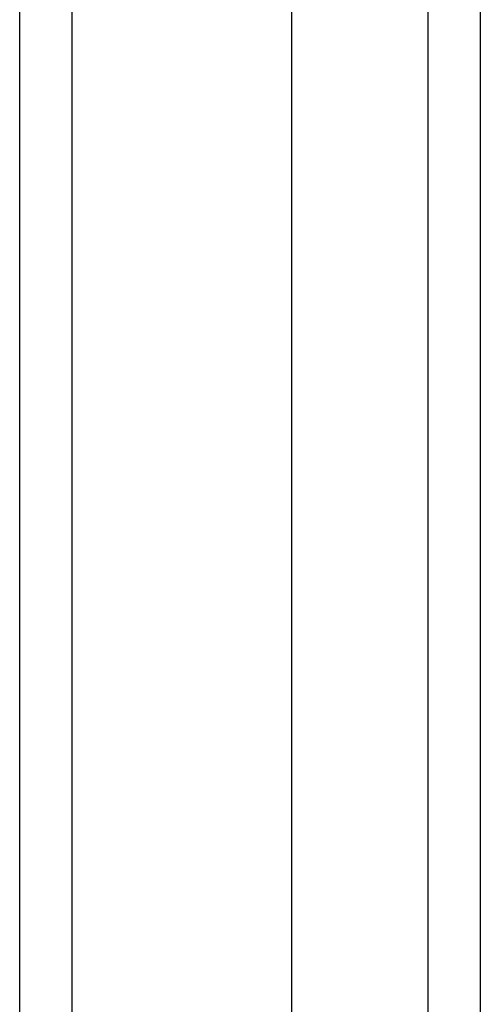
# Model space of a CAD drawing. Header units: inches. Extents: x 22 to 211, y 17 to 128.
# Tile 39 of 91: x 99.536 to 100.402, y 99.84 to 101.69. Entities that reach past the tile are written whole.
import ezdxf

# ---------------------------------------------------------------- set-up
doc = ezdxf.new("R2010")
doc.units = ezdxf.units.IN
doc.header["$MEASUREMENT"] = 0
doc.layers.add('Visible Edges(ANSI)', color=7, linetype='Continuous', lineweight=25)
doc.layers.add('Visible Tangent Edges(ANSI)', color=7, linetype='Continuous', lineweight=25)

msp = doc.modelspace()

# ---------------------------------------------------------------- linework, layer by layer
at = {"layer": 'Visible Edges(ANSI)'}
for p, q in [((99.5355, 103.6806), (99.5355, 43.8786)), ((100.0474, 44.4883), (100.0474, 103.071)), ((100.4017, 102.8825), (100.4017, 44.6768))]:
    msp.add_line(p, q, dxfattribs=at)
at = {"layer": 'Visible Tangent Edges(ANSI)'}
for p, q in [((99.6345, 43.8786), (99.6345, 103.6806)), ((100.3027, 103.0125), (100.3027, 44.5468))]:
    msp.add_line(p, q, dxfattribs=at)

doc.saveas('drawing.dxf')
